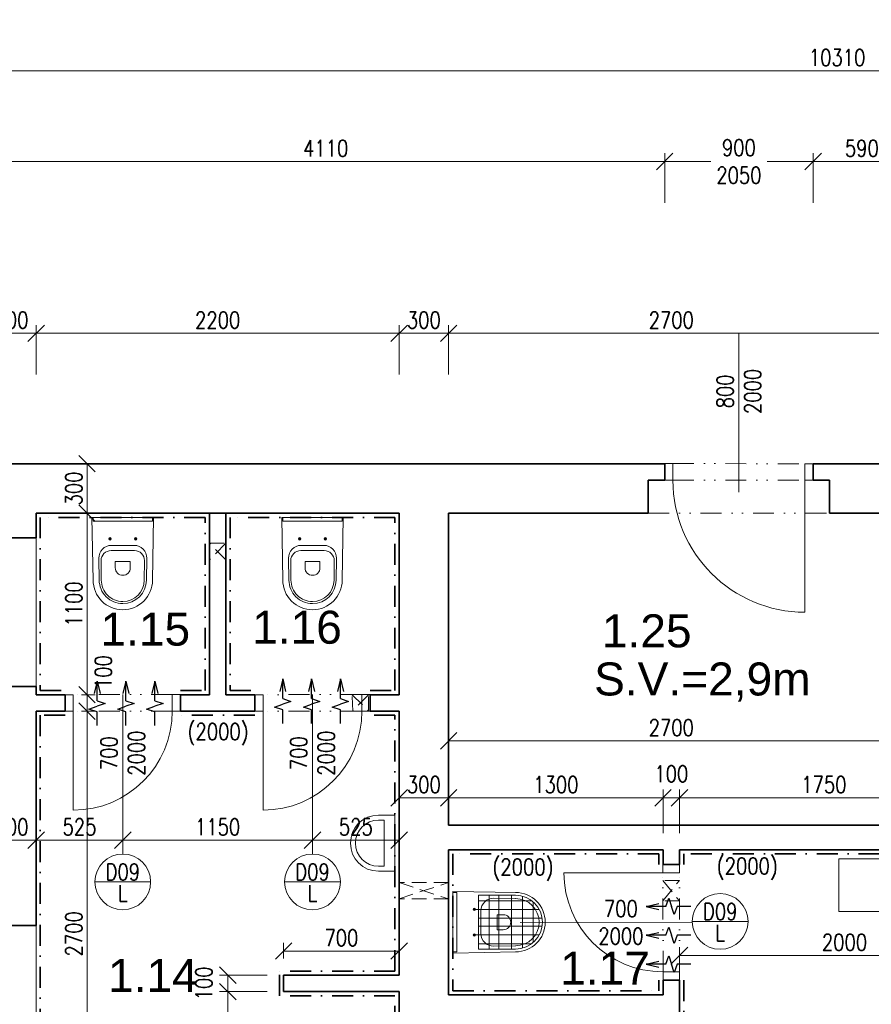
# Model space of a CAD drawing. Header units: millimetres. Extents: x -485339 to 350584, y -1189936 to 0.
# Tile 198 of 256: x 71945 to 77108, y -1095712 to -1089744. Entities that reach past the tile are written whole.
import ezdxf
from ezdxf.enums import TextEntityAlignment as Align

# ---------------------------------------------------------------- set-up
doc = ezdxf.new("R2010")
doc.units = ezdxf.units.MM
doc.header["$LTSCALE"] = 10
for name, pattern in [('DASHDOT', [25.4, 12.7, -6.35, 0, -6.35]), ('DASHED', [19.05, 12.7, -6.35]), ('DĚLICÍ2', [15.875, 6.35, -3.175, 0, -3.175, 0, -3.175])]:
    doc.linetypes.add(name, pattern=pattern)
doc.layers.get('Defpoints').update_dxf_attribs({"color": 201})
for name, color, linetype, lineweight in [('1VZT', 150, 'DASHED', 18), ('N_dveře', 10, 'Continuous', 18), ('N_ker.dlažba', 10, 'DASHDOT', 35), ('N_popis', 10, 'Continuous', 18), ('N_popis_otvory', 10, 'Continuous', 18), ('N_zařiz_předměty', 10, 'Continuous', 18), ('N_čáry_plné', 10, 'Continuous', 18), ('St__otvory_dveře', 40, 'Continuous', 18), ('St_kóty', 132, 'Continuous', 18), ('St_plocha_místnosti', 250, 'Continuous', 18), ('St_popis_otvory', 40, 'Continuous', 18), ('St_zařizovací předměty', 252, 'Continuous', 18), ('St_čáry_nad', 250, 'DĚLICÍ2', 18), ('St_čáry_obrys', 5, 'Continuous', 35), ('St_čáry_plné', 250, 'Continuous', 18)]:
    doc.layers.add(name, color=color, linetype=linetype, lineweight=lineweight)
doc.layers.add('1VZT-vytápění', color=150, linetype='Continuous')
doc.styles.add('Andy', font='arial.ttf')
doc.styles.get("Standard").update_dxf_attribs({"font": 'simplex.shx', "width": 0.8})
doc.dimstyles.new('stavebníM50 vnitřní', dxfattribs={"dimtxt": 100, "dimasz": 100, "dimexe": 50, "dimexo": 100, "dimgap": 30, "dimtad": 1, "dimdec": 0, "dimtxsty": 'Standard', "dimblk": 'OBLIQUE', "dimcen": 2.5, "dimclrd": 256, "dimclre": 256, "dimclrt": 256, "dimadec": 0, "dimazin": 0, "dimtfac": 1, "dimtdec": 0, "dimtmove": 2, "dimatfit": 2, "dimldrblk": 'OBLIQUE', "dimfxl": 250, "dimfxlon": 1, "dimlwd": -1, "dimlwe": -1, "dimarcsym": 0})

# ---------------------------------------------------------------- blocks, each defined once
blk = doc.blocks.new('G$CC4854C91')
at = {"layer": 'St_zařizovací předměty', "color": 0, "ltscale": 2}
for points in [[(-170, 100), (-170, 0), (170, 0), (170, 100)], [(-140, 100), (-140, 66.3), (140, 66.3), (140, 100)]]:
    blk.add_lwpolyline(points, dxfattribs=at)
for radius in [170, 140]:
    blk.add_arc((0, 100), radius, 0, 180, dxfattribs=at)
blk = doc.blocks.new('G$C3969F823')
at = {"layer": 'St__otvory_dveře', "ltscale": 2}
for points in [[(-100, -50), (-100, 0), (0, 0), (0, -50)], [(-100.8, -700), (-100.8, -650), (-0.8, -650), (-0.8, -700)]]:
    blk.add_lwpolyline(points, close=True, dxfattribs=at)
at = {"layer": 'St__otvory_dveře', "linetype": 'DĚLICÍ2', "ltscale": 2}
for points in [[(-100, -50), (-100.8, -650)], [(0, -50), (-0.8, -650)]]:
    blk.add_lwpolyline(points, dxfattribs=at)
at = {"layer": 'St__otvory_dveře', "color": 0, "ltscale": 2}
blk.add_lwpolyline([(-100.8, -650), (-700.8, -650)], dxfattribs=at)
blk.add_arc((-100.8, -650), 600, 90, 180, dxfattribs=at)
blk = doc.blocks.new('G$CC1796412')
at = {"layer": 'St__otvory_dveře', "color": 0, "ltscale": 2}
blk.add_lwpolyline([(850, 0.8), (850, 800.8)], dxfattribs=at)
at = {"layer": 'St__otvory_dveře', "ltscale": 2}
for points in [[(50, 0), (0, 0), (0, -100), (50, -100)], [(900, 0.8), (850, 0.8), (850, -99.2), (900, -99.2)]]:
    blk.add_lwpolyline(points, close=True, dxfattribs=at)
at = {"layer": 'St__otvory_dveře', "linetype": 'DĚLICÍ2', "ltscale": 2}
for points in [[(50, 0), (850, 0.8)], [(50, -100), (850, -99.2)]]:
    blk.add_lwpolyline(points, dxfattribs=at)
at = {"layer": 'St__otvory_dveře', "color": 0, "ltscale": 2}
blk.add_arc((850, 0.8), 800, 90, 180, dxfattribs=at)
blk = doc.blocks.new('_OBLIQUE')
at = {"color": 0, "linetype": 'ByBlock'}
blk.add_line((-0.5, -0.5), (0.5, 0.5), dxfattribs=at)
blk = doc.blocks.new('*D6017')
at = {"layer": 'Defpoints', "color": 0}
for p in [(82055.3, -1090053.1), (71745.3, -1092273.8), (82055.3, -1092273.8)]:
    blk.add_point(p, dxfattribs=at)
at = {"layer": 'St_kóty'}
for p, q in [((71745.3, -1090303.1), (71745.3, -1090003.1)), ((71745.3, -1090053.1), (82055.3, -1090053.1)), ((82055.3, -1090303.1), (82055.3, -1090003.1))]:
    blk.add_line(p, q, dxfattribs=at)
at = {"layer": 'St_kóty', "linetype": 'ByBlock', "xscale": 100, "yscale": 100, "zscale": 100, "rotation": 180}
blk.add_blockref('_OBLIQUE', (71745.3, -1090053.1), dxfattribs=at)
at = {"layer": 'St_kóty', "linetype": 'ByBlock', "xscale": 100, "yscale": 100, "zscale": 100}
blk.add_blockref('_OBLIQUE', (82055.3, -1090053.1), dxfattribs=at)
at = {"layer": 'St_kóty', "insert": (76900.3, -1089973.1), "char_height": 100, "attachment_point": 5}
blk.add_mtext('10310', dxfattribs=at)
blk = doc.blocks.new('*D6039')
at = {"layer": 'Defpoints', "color": 0}
for p in [(75855.3, -1090603.1), (71745.3, -1093286.3), (75855.3, -1093286.3)]:
    blk.add_point(p, dxfattribs=at)
at = {"layer": 'St_kóty'}
for p, q in [((71745.3, -1090853.1), (71745.3, -1090553.1)), ((75855.3, -1090853.1), (75855.3, -1090553.1)), ((71745.3, -1090603.1), (75855.3, -1090603.1))]:
    blk.add_line(p, q, dxfattribs=at)
at = {"layer": 'St_kóty', "linetype": 'ByBlock', "xscale": 100, "yscale": 100, "zscale": 100, "rotation": 180}
blk.add_blockref('_OBLIQUE', (71745.3, -1090603.1), dxfattribs=at)
at = {"layer": 'St_kóty', "linetype": 'ByBlock', "xscale": 100, "yscale": 100, "zscale": 100}
blk.add_blockref('_OBLIQUE', (75855.3, -1090603.1), dxfattribs=at)
at = {"layer": 'St_kóty', "insert": (73800.3, -1090523.1), "char_height": 100, "attachment_point": 5}
blk.add_mtext('4110', dxfattribs=at)
blk = doc.blocks.new('*D6040')
at = {"layer": 'Defpoints', "color": 0}
for p in [(76755.3, -1090603.1), (75855.3, -1093286.3), (76755.3, -1093286.3)]:
    blk.add_point(p, dxfattribs=at)
at = {"layer": 'St_kóty'}
for p, q in [((75855.3, -1090853.1), (75855.3, -1090553.1)), ((76755.3, -1090853.1), (76755.3, -1090553.1)), ((75855.3, -1090603.1), (76134.3, -1090603.1)), ((76755.3, -1090603.1), (76476.2, -1090603.1))]:
    blk.add_line(p, q, dxfattribs=at)
at = {"layer": 'St_kóty', "linetype": 'ByBlock', "xscale": 100, "yscale": 100, "zscale": 100, "rotation": 180}
blk.add_blockref('_OBLIQUE', (75855.3, -1090603.1), dxfattribs=at)
at = {"layer": 'St_kóty', "linetype": 'ByBlock', "xscale": 100, "yscale": 100, "zscale": 100}
blk.add_blockref('_OBLIQUE', (76755.3, -1090603.1), dxfattribs=at)
at = {"layer": 'St_kóty', "insert": (76305.3, -1090603.1), "char_height": 100, "attachment_point": 5}
blk.add_mtext('900\\P2050', dxfattribs=at)
blk = doc.blocks.new('*D6041')
at = {"layer": 'Defpoints', "color": 0}
for p in [(77345.3, -1090603.1), (76755.3, -1093286.3), (77345.3, -1093286.3)]:
    blk.add_point(p, dxfattribs=at)
at = {"layer": 'St_kóty'}
for p, q in [((76755.3, -1090853.1), (76755.3, -1090553.1)), ((77345.3, -1090853.1), (77345.3, -1090553.1)), ((76755.3, -1090603.1), (77345.3, -1090603.1))]:
    blk.add_line(p, q, dxfattribs=at)
at = {"layer": 'St_kóty', "linetype": 'ByBlock', "xscale": 100, "yscale": 100, "zscale": 100, "rotation": 180}
blk.add_blockref('_OBLIQUE', (76755.3, -1090603.1), dxfattribs=at)
at = {"layer": 'St_kóty', "linetype": 'ByBlock', "xscale": 100, "yscale": 100, "zscale": 100}
blk.add_blockref('_OBLIQUE', (77345.3, -1090603.1), dxfattribs=at)
at = {"layer": 'St_kóty', "insert": (77050.3, -1090523.1), "char_height": 100, "attachment_point": 5}
blk.add_mtext('590', dxfattribs=at)
blk = doc.blocks.new('*D6083')
at = {"layer": 'Defpoints', "color": 0}
for p in [(72220.3, -1093935.4), (72353.4, -1093935.4), (72045.3, -1096635.4)]:
    blk.add_point(p, dxfattribs=at)
at = {"layer": 'St_kóty'}
for p, q in [((72320.3, -1093935.4), (72403.4, -1093935.4)), ((72353.4, -1096635.4), (72353.4, -1093935.4)), ((72145.3, -1096635.4), (72403.4, -1096635.4))]:
    blk.add_line(p, q, dxfattribs=at)
at = {"layer": 'St_kóty', "linetype": 'ByBlock', "xscale": 100, "yscale": 100, "zscale": 100}
for p, rotation in [((72353.4, -1093935.4), 90), ((72353.4, -1096635.4), 270)]:
    blk.add_blockref('_OBLIQUE', p, dxfattribs=dict(at, rotation=rotation))
at = {"layer": 'St_kóty', "insert": (72273.4, -1095285.4), "char_height": 100, "attachment_point": 5, "rotation": 90}
blk.add_mtext('2700', dxfattribs=at)
blk = doc.blocks.new('*D6084')
at = {"layer": 'Defpoints', "color": 0}
for p in [(72220.3, -1093835.4), (72353.4, -1093835.4), (72220.3, -1093935.4)]:
    blk.add_point(p, dxfattribs=at)
at = {"layer": 'St_kóty'}
for p, q in [((72320.3, -1093835.4), (72403.4, -1093835.4)), ((72353.4, -1093935.4), (72353.4, -1093835.4)), ((72320.3, -1093935.4), (72403.4, -1093935.4))]:
    blk.add_line(p, q, dxfattribs=at)
at = {"layer": 'St_kóty', "linetype": 'ByBlock', "xscale": 100, "yscale": 100, "zscale": 100}
for p, rotation in [((72353.4, -1093835.4), 90), ((72353.4, -1093935.4), 270)]:
    blk.add_blockref('_OBLIQUE', p, dxfattribs=dict(at, rotation=rotation))
at = {"layer": 'St_kóty', "insert": (72452, -1093699.2), "char_height": 100, "attachment_point": 5, "rotation": 90}
blk.add_mtext('100', dxfattribs=at)
blk = doc.blocks.new('*D6085')
at = {"layer": 'Defpoints', "color": 0}
for p in [(72045.3, -1092735.4), (72353.4, -1092735.4), (72220.3, -1093835.4)]:
    blk.add_point(p, dxfattribs=at)
at = {"layer": 'St_kóty'}
for p, q in [((72145.3, -1092735.4), (72403.4, -1092735.4)), ((72353.4, -1093835.4), (72353.4, -1092735.4)), ((72320.3, -1093835.4), (72403.4, -1093835.4))]:
    blk.add_line(p, q, dxfattribs=at)
at = {"layer": 'St_kóty', "linetype": 'ByBlock', "xscale": 100, "yscale": 100, "zscale": 100}
for p, rotation in [((72353.4, -1092735.4), 90), ((72353.4, -1093835.4), 270)]:
    blk.add_blockref('_OBLIQUE', p, dxfattribs=dict(at, rotation=rotation))
at = {"layer": 'St_kóty', "insert": (72273.4, -1093285.4), "char_height": 100, "attachment_point": 5, "rotation": 90}
blk.add_mtext('1100', dxfattribs=at)
blk = doc.blocks.new('*D6086')
at = {"layer": 'Defpoints', "color": 0}
for p in [(71745.3, -1092435.4), (72353.4, -1092435.4), (72045.3, -1092735.4)]:
    blk.add_point(p, dxfattribs=at)
at = {"layer": 'St_kóty'}
for p, q in [((72103.4, -1092435.4), (72403.4, -1092435.4)), ((72353.4, -1092735.4), (72353.4, -1092435.4)), ((72145.3, -1092735.4), (72403.4, -1092735.4))]:
    blk.add_line(p, q, dxfattribs=at)
at = {"layer": 'St_kóty', "linetype": 'ByBlock', "xscale": 100, "yscale": 100, "zscale": 100}
for p, rotation in [((72353.4, -1092435.4), 90), ((72353.4, -1092735.4), 270)]:
    blk.add_blockref('_OBLIQUE', p, dxfattribs=dict(at, rotation=rotation))
at = {"layer": 'St_kóty', "insert": (72273.4, -1092585.4), "char_height": 100, "attachment_point": 5, "rotation": 90}
blk.add_mtext('300', dxfattribs=at)
blk = doc.blocks.new('*D6092')
at = {"layer": 'Defpoints', "color": 0}
for p in [(71745.3, -1093785.4), (72045.3, -1093785.4), (72045.3, -1094716.8)]:
    blk.add_point(p, dxfattribs=at)
at = {"layer": 'St_kóty'}
for p, q in [((71745.3, -1094466.8), (71745.3, -1094766.8)), ((72045.3, -1094466.8), (72045.3, -1094766.8)), ((71745.3, -1094716.8), (72045.3, -1094716.8))]:
    blk.add_line(p, q, dxfattribs=at)
at = {"layer": 'St_kóty', "linetype": 'ByBlock', "xscale": 100, "yscale": 100, "zscale": 100, "rotation": 180}
blk.add_blockref('_OBLIQUE', (71745.3, -1094716.8), dxfattribs=at)
at = {"layer": 'St_kóty', "linetype": 'ByBlock', "xscale": 100, "yscale": 100, "zscale": 100}
blk.add_blockref('_OBLIQUE', (72045.3, -1094716.8), dxfattribs=at)
at = {"layer": 'St_kóty', "insert": (71895.3, -1094636.8), "char_height": 100, "attachment_point": 5}
blk.add_mtext('300', dxfattribs=at)
blk = doc.blocks.new('*D6093')
at = {"layer": 'Defpoints', "color": 0}
for p in [(72045.3, -1093785.4), (72570.2, -1093785.4), (72570.2, -1094716.8)]:
    blk.add_point(p, dxfattribs=at)
at = {"layer": 'St_kóty'}
for p, q in [((72045.3, -1094466.8), (72045.3, -1094766.8)), ((72570.2, -1094466.8), (72570.2, -1094766.8)), ((72045.3, -1094716.8), (72570.2, -1094716.8))]:
    blk.add_line(p, q, dxfattribs=at)
at = {"layer": 'St_kóty', "linetype": 'ByBlock', "xscale": 100, "yscale": 100, "zscale": 100, "rotation": 180}
blk.add_blockref('_OBLIQUE', (72045.3, -1094716.8), dxfattribs=at)
at = {"layer": 'St_kóty', "linetype": 'ByBlock', "xscale": 100, "yscale": 100, "zscale": 100}
blk.add_blockref('_OBLIQUE', (72570.2, -1094716.8), dxfattribs=at)
at = {"layer": 'St_kóty', "insert": (72307.7, -1094636.8), "char_height": 100, "attachment_point": 5}
blk.add_mtext('525', dxfattribs=at)
blk = doc.blocks.new('*D6094')
at = {"layer": 'Defpoints', "color": 0}
for p in [(73720.2, 0), (72570.2, -1094716.8), (73720.2, -1094716.8)]:
    blk.add_point(p, dxfattribs=at)
at = {"layer": 'St_kóty'}
for p, q in [((73720.2, -1094466.8), (73720.2, -1094766.8)), ((72570.2, -1094616.8), (72570.2, -1094666.8)), ((72570.2, -1094716.8), (73720.2, -1094716.8))]:
    blk.add_line(p, q, dxfattribs=at)
at = {"layer": 'St_kóty', "linetype": 'ByBlock', "xscale": 100, "yscale": 100, "zscale": 100, "rotation": 180}
blk.add_blockref('_OBLIQUE', (72570.2, -1094716.8), dxfattribs=at)
at = {"layer": 'St_kóty', "linetype": 'ByBlock', "xscale": 100, "yscale": 100, "zscale": 100}
blk.add_blockref('_OBLIQUE', (73720.2, -1094716.8), dxfattribs=at)
at = {"layer": 'St_kóty', "insert": (73145.2, -1094636.8), "char_height": 100, "attachment_point": 5}
blk.add_mtext('1150', dxfattribs=at)
blk = doc.blocks.new('*D6095')
at = {"layer": 'Defpoints', "color": 0}
for p in [(74245.3, -1093935.4), (73720.2, -1094716.8), (74245.3, -1094716.8)]:
    blk.add_point(p, dxfattribs=at)
at = {"layer": 'St_kóty'}
for p, q in [((74245.3, -1094466.8), (74245.3, -1094766.8)), ((73720.2, -1094616.8), (73720.2, -1094666.8)), ((73720.2, -1094716.8), (74245.3, -1094716.8))]:
    blk.add_line(p, q, dxfattribs=at)
at = {"layer": 'St_kóty', "linetype": 'ByBlock', "xscale": 100, "yscale": 100, "zscale": 100, "rotation": 180}
blk.add_blockref('_OBLIQUE', (73720.2, -1094716.8), dxfattribs=at)
at = {"layer": 'St_kóty', "linetype": 'ByBlock', "xscale": 100, "yscale": 100, "zscale": 100}
blk.add_blockref('_OBLIQUE', (74245.3, -1094716.8), dxfattribs=at)
at = {"layer": 'St_kóty', "insert": (73982.7, -1094636.8), "char_height": 100, "attachment_point": 5}
blk.add_mtext('525', dxfattribs=at)
blk = doc.blocks.new('*D6096')
at = {"layer": 'Defpoints', "color": 0}
for p in [(73206.8, -1095635.4), (73545.3, -1095635.4), (73545.3, -1096635.4)]:
    blk.add_point(p, dxfattribs=at)
at = {"layer": 'St_kóty'}
for p, q in [((73445.3, -1095635.4), (73156.8, -1095635.4)), ((73206.8, -1096635.4), (73206.8, -1095635.4)), ((73445.3, -1096635.4), (73156.8, -1096635.4))]:
    blk.add_line(p, q, dxfattribs=at)
at = {"layer": 'St_kóty', "linetype": 'ByBlock', "xscale": 100, "yscale": 100, "zscale": 100}
for p, rotation in [((73206.8, -1095635.4), 90), ((73206.8, -1096635.4), 270)]:
    blk.add_blockref('_OBLIQUE', p, dxfattribs=dict(at, rotation=rotation))
at = {"layer": 'St_kóty', "insert": (73126.8, -1096135.4), "char_height": 100, "attachment_point": 5, "rotation": 90}
blk.add_mtext('1000', dxfattribs=at)
blk = doc.blocks.new('*D6097')
at = {"layer": 'Defpoints', "color": 0}
for p in [(73206.8, -1095535.4), (73545.3, -1095535.4), (73545.3, -1095635.4)]:
    blk.add_point(p, dxfattribs=at)
at = {"layer": 'St_kóty'}
for p, q in [((73445.3, -1095535.4), (73156.8, -1095535.4)), ((73206.8, -1095635.4), (73206.8, -1095535.4)), ((73445.3, -1095635.4), (73156.8, -1095635.4))]:
    blk.add_line(p, q, dxfattribs=at)
at = {"layer": 'St_kóty', "linetype": 'ByBlock', "xscale": 100, "yscale": 100, "zscale": 100}
for p, rotation in [((73206.8, -1095535.4), 90), ((73206.8, -1095635.4), 270)]:
    blk.add_blockref('_OBLIQUE', p, dxfattribs=dict(at, rotation=rotation))
at = {"layer": 'St_kóty', "insert": (73061.8, -1095585.4), "char_height": 100, "attachment_point": 5, "rotation": 90}
blk.add_mtext('100', dxfattribs=at)
blk = doc.blocks.new('*D6098')
at = {"layer": 'Defpoints', "color": 0}
for p in [(74245.3, -1095389.5), (73545.3, -1095535.4), (74245.3, -1095535.4)]:
    blk.add_point(p, dxfattribs=at)
at = {"layer": 'St_kóty'}
for p, q in [((73545.3, -1095435.4), (73545.3, -1095339.5)), ((74245.3, -1095435.4), (74245.3, -1095339.5)), ((73545.3, -1095389.5), (74245.3, -1095389.5))]:
    blk.add_line(p, q, dxfattribs=at)
at = {"layer": 'St_kóty', "linetype": 'ByBlock', "xscale": 100, "yscale": 100, "zscale": 100, "rotation": 180}
blk.add_blockref('_OBLIQUE', (73545.3, -1095389.5), dxfattribs=at)
at = {"layer": 'St_kóty', "linetype": 'ByBlock', "xscale": 100, "yscale": 100, "zscale": 100}
blk.add_blockref('_OBLIQUE', (74245.3, -1095389.5), dxfattribs=at)
at = {"layer": 'St_kóty', "insert": (73895.3, -1095309.5), "char_height": 100, "attachment_point": 5}
blk.add_mtext('700', dxfattribs=at)
blk = doc.blocks.new('*D6099')
at = {"layer": 'Defpoints', "color": 0}
for p in [(74545.3, -1094460.2), (74545.3, -1094625.4), (74245.3, -1094716.8)]:
    blk.add_point(p, dxfattribs=at)
at = {"layer": 'St_kóty'}
for p, q in [((74245.3, -1094616.8), (74245.3, -1094410.2)), ((74545.3, -1094525.4), (74545.3, -1094410.2)), ((74245.3, -1094460.2), (74545.3, -1094460.2))]:
    blk.add_line(p, q, dxfattribs=at)
at = {"layer": 'St_kóty', "linetype": 'ByBlock', "xscale": 100, "yscale": 100, "zscale": 100, "rotation": 180}
blk.add_blockref('_OBLIQUE', (74245.3, -1094460.2), dxfattribs=at)
at = {"layer": 'St_kóty', "linetype": 'ByBlock', "xscale": 100, "yscale": 100, "zscale": 100}
blk.add_blockref('_OBLIQUE', (74545.3, -1094460.2), dxfattribs=at)
at = {"layer": 'St_kóty', "insert": (74395.3, -1094380.2), "char_height": 100, "attachment_point": 5}
blk.add_mtext('300', dxfattribs=at)
blk = doc.blocks.new('*D6100')
at = {"layer": 'Defpoints', "color": 0}
for p in [(75845.3, -1094460.2), (74545.3, -1094625.4), (75845.3, -1094775.4)]:
    blk.add_point(p, dxfattribs=at)
at = {"layer": 'St_kóty'}
for p, q in [((74545.3, -1094525.4), (74545.3, -1094410.2)), ((75845.3, -1094675.4), (75845.3, -1094410.2)), ((74545.3, -1094460.2), (75845.3, -1094460.2))]:
    blk.add_line(p, q, dxfattribs=at)
at = {"layer": 'St_kóty', "linetype": 'ByBlock', "xscale": 100, "yscale": 100, "zscale": 100, "rotation": 180}
blk.add_blockref('_OBLIQUE', (74545.3, -1094460.2), dxfattribs=at)
at = {"layer": 'St_kóty', "linetype": 'ByBlock', "xscale": 100, "yscale": 100, "zscale": 100}
blk.add_blockref('_OBLIQUE', (75845.3, -1094460.2), dxfattribs=at)
at = {"layer": 'St_kóty', "insert": (75195.3, -1094380.2), "char_height": 100, "attachment_point": 5}
blk.add_mtext('1300', dxfattribs=at)
blk = doc.blocks.new('*D6101')
at = {"layer": 'Defpoints', "color": 0}
for p in [(75945.3, -1094460.2), (75845.3, -1094775.4), (75945.3, -1094775.4)]:
    blk.add_point(p, dxfattribs=at)
at = {"layer": 'St_kóty'}
for p, q in [((75845.3, -1094675.4), (75845.3, -1094410.2)), ((75945.3, -1094675.4), (75945.3, -1094410.2)), ((75845.3, -1094460.2), (75945.3, -1094460.2))]:
    blk.add_line(p, q, dxfattribs=at)
at = {"layer": 'St_kóty', "linetype": 'ByBlock', "xscale": 100, "yscale": 100, "zscale": 100, "rotation": 180}
blk.add_blockref('_OBLIQUE', (75845.3, -1094460.2), dxfattribs=at)
at = {"layer": 'St_kóty', "linetype": 'ByBlock', "xscale": 100, "yscale": 100, "zscale": 100}
blk.add_blockref('_OBLIQUE', (75945.3, -1094460.2), dxfattribs=at)
at = {"layer": 'St_kóty', "insert": (75895.3, -1094315.2), "char_height": 100, "attachment_point": 5}
blk.add_mtext('100', dxfattribs=at)
blk = doc.blocks.new('*D6102')
at = {"layer": 'Defpoints', "color": 0}
for p in [(77695.3, -1094460.2), (77695.3, -1094625.4), (75945.3, -1094775.4)]:
    blk.add_point(p, dxfattribs=at)
at = {"layer": 'St_kóty'}
for p, q in [((75945.3, -1094675.4), (75945.3, -1094410.2)), ((77695.3, -1094525.4), (77695.3, -1094410.2)), ((75945.3, -1094460.2), (77695.3, -1094460.2))]:
    blk.add_line(p, q, dxfattribs=at)
at = {"layer": 'St_kóty', "linetype": 'ByBlock', "xscale": 100, "yscale": 100, "zscale": 100, "rotation": 180}
blk.add_blockref('_OBLIQUE', (75945.3, -1094460.2), dxfattribs=at)
at = {"layer": 'St_kóty', "linetype": 'ByBlock', "xscale": 100, "yscale": 100, "zscale": 100}
blk.add_blockref('_OBLIQUE', (77695.3, -1094460.2), dxfattribs=at)
at = {"layer": 'St_kóty', "insert": (76820.3, -1094380.2), "char_height": 100, "attachment_point": 5}
blk.add_mtext('1750', dxfattribs=at)
blk = doc.blocks.new('*D6108')
at = {"layer": 'Defpoints', "color": 0}
for p in [(77945.3, -1095416.3), (75945.3, -1095565.4), (77945.3, -1095565.4)]:
    blk.add_point(p, dxfattribs=at)
at = {"layer": 'St_kóty'}
for p, q in [((75945.3, -1095465.4), (75945.3, -1095366.3)), ((77945.3, -1095465.4), (77945.3, -1095366.3)), ((75945.3, -1095416.3), (77945.3, -1095416.3))]:
    blk.add_line(p, q, dxfattribs=at)
at = {"layer": 'St_kóty', "linetype": 'ByBlock', "xscale": 100, "yscale": 100, "zscale": 100, "rotation": 180}
blk.add_blockref('_OBLIQUE', (75945.3, -1095416.3), dxfattribs=at)
at = {"layer": 'St_kóty', "linetype": 'ByBlock', "xscale": 100, "yscale": 100, "zscale": 100}
blk.add_blockref('_OBLIQUE', (77945.3, -1095416.3), dxfattribs=at)
at = {"layer": 'St_kóty', "insert": (76945.3, -1095336.3), "char_height": 100, "attachment_point": 5}
blk.add_mtext('2000', dxfattribs=at)
blk = doc.blocks.new('*D6111')
at = {"layer": 'Defpoints', "color": 0}
for p in [(74545.3, -1092735.4), (77245.3, -1093835.4), (77245.3, -1094115.3)]:
    blk.add_point(p, dxfattribs=at)
at = {"layer": 'St_kóty'}
for p, q in [((74545.3, -1093865.3), (74545.3, -1094165.3)), ((77245.3, -1093935.4), (77245.3, -1094165.3)), ((74545.3, -1094115.3), (77245.3, -1094115.3))]:
    blk.add_line(p, q, dxfattribs=at)
at = {"layer": 'St_kóty', "linetype": 'ByBlock', "xscale": 100, "yscale": 100, "zscale": 100, "rotation": 180}
blk.add_blockref('_OBLIQUE', (74545.3, -1094115.3), dxfattribs=at)
at = {"layer": 'St_kóty', "linetype": 'ByBlock', "xscale": 100, "yscale": 100, "zscale": 100}
blk.add_blockref('_OBLIQUE', (77245.3, -1094115.3), dxfattribs=at)
at = {"layer": 'St_kóty', "insert": (75895.3, -1094035.3), "char_height": 100, "attachment_point": 5}
blk.add_mtext('2700', dxfattribs=at)
blk = doc.blocks.new('*D6124')
at = {"layer": 'Defpoints', "color": 0}
for p in [(72045.3, -1091644.8), (71745.3, -1092435.4), (72045.3, -1092735.4)]:
    blk.add_point(p, dxfattribs=at)
at = {"layer": 'St_kóty'}
for p, q in [((71745.3, -1091894.8), (71745.3, -1091594.8)), ((72045.3, -1091894.8), (72045.3, -1091594.8)), ((71745.3, -1091644.8), (72045.3, -1091644.8))]:
    blk.add_line(p, q, dxfattribs=at)
at = {"layer": 'St_kóty', "linetype": 'ByBlock', "xscale": 100, "yscale": 100, "zscale": 100, "rotation": 180}
blk.add_blockref('_OBLIQUE', (71745.3, -1091644.8), dxfattribs=at)
at = {"layer": 'St_kóty', "linetype": 'ByBlock', "xscale": 100, "yscale": 100, "zscale": 100}
blk.add_blockref('_OBLIQUE', (72045.3, -1091644.8), dxfattribs=at)
at = {"layer": 'St_kóty', "insert": (71895.3, -1091564.8), "char_height": 100, "attachment_point": 5}
blk.add_mtext('300', dxfattribs=at)
blk = doc.blocks.new('*D6125')
at = {"layer": 'Defpoints', "color": 0}
for p in [(74245.3, -1091644.8), (72045.3, -1092735.4), (74245.3, -1092735.4)]:
    blk.add_point(p, dxfattribs=at)
at = {"layer": 'St_kóty'}
for p, q in [((72045.3, -1091894.8), (72045.3, -1091594.8)), ((74245.3, -1091894.8), (74245.3, -1091594.8)), ((72045.3, -1091644.8), (74245.3, -1091644.8))]:
    blk.add_line(p, q, dxfattribs=at)
at = {"layer": 'St_kóty', "linetype": 'ByBlock', "xscale": 100, "yscale": 100, "zscale": 100, "rotation": 180}
blk.add_blockref('_OBLIQUE', (72045.3, -1091644.8), dxfattribs=at)
at = {"layer": 'St_kóty', "linetype": 'ByBlock', "xscale": 100, "yscale": 100, "zscale": 100}
blk.add_blockref('_OBLIQUE', (74245.3, -1091644.8), dxfattribs=at)
at = {"layer": 'St_kóty', "insert": (73145.3, -1091564.8), "char_height": 100, "attachment_point": 5}
blk.add_mtext('2200', dxfattribs=at)
blk = doc.blocks.new('*D6126')
at = {"layer": 'Defpoints', "color": 0}
for p in [(74545.3, -1091644.8), (74245.3, -1092735.4), (74545.3, -1092735.4)]:
    blk.add_point(p, dxfattribs=at)
at = {"layer": 'St_kóty'}
for p, q in [((74245.3, -1091894.8), (74245.3, -1091594.8)), ((74545.3, -1091894.8), (74545.3, -1091594.8)), ((74245.3, -1091644.8), (74545.3, -1091644.8))]:
    blk.add_line(p, q, dxfattribs=at)
at = {"layer": 'St_kóty', "linetype": 'ByBlock', "xscale": 100, "yscale": 100, "zscale": 100, "rotation": 180}
blk.add_blockref('_OBLIQUE', (74245.3, -1091644.8), dxfattribs=at)
at = {"layer": 'St_kóty', "linetype": 'ByBlock', "xscale": 100, "yscale": 100, "zscale": 100}
blk.add_blockref('_OBLIQUE', (74545.3, -1091644.8), dxfattribs=at)
at = {"layer": 'St_kóty', "insert": (74395.3, -1091564.8), "char_height": 100, "attachment_point": 5}
blk.add_mtext('300', dxfattribs=at)
blk = doc.blocks.new('*D6127')
at = {"layer": 'Defpoints', "color": 0}
for p in [(77245.3, -1091644.8), (74545.3, -1092735.4), (77245.3, -1092735.4)]:
    blk.add_point(p, dxfattribs=at)
at = {"layer": 'St_kóty'}
for p, q in [((74545.3, -1091894.8), (74545.3, -1091594.8)), ((77245.3, -1091894.8), (77245.3, -1091594.8)), ((74545.3, -1091644.8), (77245.3, -1091644.8))]:
    blk.add_line(p, q, dxfattribs=at)
at = {"layer": 'St_kóty', "linetype": 'ByBlock', "xscale": 100, "yscale": 100, "zscale": 100, "rotation": 180}
blk.add_blockref('_OBLIQUE', (74545.3, -1091644.8), dxfattribs=at)
at = {"layer": 'St_kóty', "linetype": 'ByBlock', "xscale": 100, "yscale": 100, "zscale": 100}
blk.add_blockref('_OBLIQUE', (77245.3, -1091644.8), dxfattribs=at)
at = {"layer": 'St_kóty', "insert": (75895.3, -1091564.8), "char_height": 100, "attachment_point": 5}
blk.add_mtext('2700', dxfattribs=at)
blk = doc.blocks.new('G$CD2283956')
at = {"layer": 'St_zařizovací předměty', "color": 0}
for p, q in [((-186.8, 0), (-180, -383.3)), ((186.8, 0), (-186.8, 0)), ((-180.3, 0.1), (-179.9, -23)), ((180.3, 0.1), (179.9, -23)), ((186.8, 0), (180, -383.3)), ((179.9, -23), (-179.9, -23)), ((-85, -130), (-70, -130)), ((-77.5, -122.5), (-77.5, -137.5)), ((0, -170), (-69.5, -170)), ((0, -170), (69.5, -170)), ((85, -130), (70, -130)), ((77.5, -122.5), (77.5, -137.5)), ((-145.5, -247.4), (-143, -382.6)), ((-45.4, -268.9), (-45.4, -305.8)), ((0, -267.9), (-44.4, -267.9)), ((0, -267.9), (44.4, -267.9)), ((45.4, -268.9), (45.4, -305.8)), ((145.5, -247.4), (143, -382.6))]:
    blk.add_line(p, q, dxfattribs=at)
for points in [[(-163, -380), (-163, -156), (163, -156), (163, -380)], [(-131, -156), (-131, -477.1)], [(-77.5, -130), (-77.5, -523.4)], [(-24, -156), (-24, -541.2)], [(24, -156), (24, -541.2)], [(76.8, -130), (76.8, -523.8)], [(129.6, -156), (129.6, -478.8)], [(-163, -219.7), (163, -219.7)], [(-163, -278), (163, -278)], [(-163, -354.7), (163, -354.7)], [(-157.2, -423), (157.2, -423)], [(-123, -486.9), (123, -486.9)]]:
    blk.add_lwpolyline(points, dxfattribs=at)
for centre in [(-77.5, -130), (77.5, -130)]:
    blk.add_circle(centre, 7.5, dxfattribs=at)
for centre, radius, start, end in [((-69.5, -246), 76, 90, 181.04873), ((69.5, -246), 76, 358.95127, 90), ((-44.4, -268.9), 1, 90, 180), ((44.4, -268.9), 1, 0, 90), ((0, -305.8), 45.4, 180, 270), ((0, -305.8), 45.4, 270, 0), ((0, -380), 180, 180, 270), ((0, -380), 163, 180, 0), ((0, -380), 143, 180, 270), ((0, -380), 143, 270, 0), ((0, -380), 180, 270, 0)]:
    blk.add_arc(centre, radius, start, end, dxfattribs=at)
blk = doc.blocks.new('G$CB6FA54A4')
at = {"layer": 'St_zařizovací předměty', "color": 0}
for p, q in [((-0.1, 180.3), (23, 179.9)), ((0, 186.8), (383.3, 180)), ((0, -186.8), (0, 186.8)), ((23, -179.9), (23, 179.9)), ((247.4, 145.5), (382.6, 143)), ((262, 131.5), (382.4, 130.4)), ((122.5, 77.5), (137.5, 77.5)), ((130, 85), (130, 70)), ((170, 0), (170, 69.5)), ((201.5, 0), (201.5, 71.5)), ((170, 0), (170, -69.5)), ((201.5, 0), (201.5, -71.5)), ((267.9, 0), (267.9, 44.4)), ((267.9, 0), (267.9, -44.4)), ((268.9, 45.4), (305.8, 45.4)), ((268.9, -45.4), (305.8, -45.4)), ((122.5, -77.5), (137.5, -77.5)), ((130, -85), (130, -70)), ((247.4, -145.5), (382.6, -143)), ((262, -131.5), (382.4, -130.4)), ((-0.1, -180.3), (23, -179.9)), ((0, -186.8), (383.3, -180))]:
    blk.add_line(p, q, dxfattribs=at)
for centre in [(130, 77.5), (130, -77.5)]:
    blk.add_circle(centre, 7.5, dxfattribs=at)
for centre, radius, start, end in [((380, 0), 180, 0, 90), ((246, 69.5), 76, 88.95127, 180), ((261.5, 71.5), 60, 89.47843, 180), ((380, 0), 143, 0, 90), ((380, 0), 130.4, 0, 90), ((268.9, 44.4), 1, 90, 180), ((305.8, 0), 45.4, 0, 90), ((305.8, 0), 45.4, 270, 0), ((380, 0), 143, 270, 0), ((380, 0), 130.4, 270, 0), ((380, 0), 180, 270, 0), ((268.9, -44.4), 1, 180, 270), ((246, -69.5), 76, 180, 271.04873), ((261.5, -71.5), 60, 180, 270.52157)]:
    blk.add_arc(centre, radius, start, end, dxfattribs=at)
blk = doc.blocks.new('fegevdfvdfv')
at = {"layer": '1VZT-vytápění'}
for p, q in [((-286977.9, 271465.6), (-286995.9, 271389.6)), ((-286977.9, 271465.6), (-286959.9, 271389.6)), ((-286977.9, 271346.2), (-286977.9, 271465.6)), ((-286803, 271465.6), (-286821, 271389.6)), ((-286803, 271465.6), (-286785, 271389.6)), ((-286803, 271346.2), (-286803, 271465.6)), ((-286628.1, 271465.6), (-286646.1, 271389.6)), ((-286628.1, 271465.6), (-286610, 271389.6)), ((-286628.1, 271346.2), (-286628.1, 271465.6)), ((-286977.9, 271346.2), (-286928.2, 271329.2)), ((-286803, 271346.2), (-286753.3, 271329.2)), ((-286628.1, 271346.2), (-286578.4, 271329.2)), ((-287027.6, 271295.1), (-286977.9, 271312.2)), ((-286977.9, 271278.1), (-287027.6, 271295.1)), ((-286928.2, 271329.2), (-286977.9, 271312.2)), ((-286977.9, 271195.6), (-286977.9, 271278.1)), ((-286852.7, 271295.1), (-286803, 271312.2)), ((-286803, 271278.1), (-286852.7, 271295.1)), ((-286753.3, 271329.2), (-286803, 271312.2)), ((-286803, 271195.6), (-286803, 271278.1)), ((-286677.7, 271295.1), (-286628.1, 271312.2)), ((-286628.1, 271278.1), (-286677.7, 271295.1)), ((-286578.4, 271329.2), (-286628.1, 271312.2)), ((-286628.1, 271195.6), (-286628.1, 271278.1))]:
    blk.add_line(p, q, dxfattribs=at)

msp = doc.modelspace()

# ---------------------------------------------------------------- linework, layer by layer
at = {"layer": '1VZT', "ltscale": 0.7}
msp.add_lwpolyline([(73195.3, -1093017.8), (73095.3, -1092917.8), (73195.3, -1092917.8), (73095.3, -1093017.8)], dxfattribs=at)
for points in [[(73959.5, -1093834.7), (74059.5, -1093934.6), (74059.5, -1093835.4), (73964.2, -1093934.7)], [(74245.1, -1095073.5), (74545.3, -1094973.4), (74245.3, -1094973.4), (74545.1, -1095073.4)], [(75844.4, -1095086), (75944.5, -1094961), (75844.5, -1094960.9), (75944.4, -1095086)]]:
    msp.add_lwpolyline(points, close=True, dxfattribs=at)
at = {"layer": 'N_ker.dlažba'}
for points in [[(72920.3, -1093810.4), (73070.3, -1093810.4), (73070.3, -1092760.4), (72070.3, -1092760.4), (72070.3, -1093810.4), (72220.3, -1093810.4)], [(74070.3, -1093810.4), (74220.3, -1093810.4), (74220.3, -1092760.4), (73220.3, -1092760.4), (73220.3, -1093810.4), (73370.3, -1093810.4)], [(72220.3, -1093960.4), (72070.3, -1093960.4), (72070.3, -1096610.4), (72470.3, -1096610.4)], [(73370.3, -1093960.4), (72920.3, -1093960.4)], [(74220.3, -1095510.4), (74220.3, -1093960.4), (74070.3, -1093960.4)], [(75820.3, -1094865.4), (75820.3, -1094800.4), (74570.3, -1094800.4), (74570.3, -1095630.4), (75820.3, -1095630.4), (75820.3, -1095565.4)], [(77920.3, -1095735.4), (77920.3, -1094800.4), (75970.3, -1094800.4), (75970.3, -1094865.4)], [(74220.3, -1095510.4), (73520.3, -1095510.4)], [(73520.3, -1095660.4), (73520.3, -1095510.4)], [(75970.3, -1095565.4), (75970.3, -1095845.4)], [(74220.3, -1095660.4), (73520.3, -1095660.4)], [(73520.3, -1096610.4), (74220.3, -1096610.4), (74220.3, -1095660.4)]]:
    msp.add_lwpolyline(points, dxfattribs=at)
at = {"layer": 'N_popis_otvory'}
for points in [[(72570.2, -1094801.2), (72570.2, -1093835)], [(73720.2, -1094801.2), (73720.2, -1093835)], [(74978.6, -1095216.7), (76022.5, -1095215.3)]]:
    msp.add_lwpolyline(points, dxfattribs=at)
for centre in [(72570.2, -1094970.2), (73720.2, -1094970.2), (76191.4, -1095209.8)]:
    msp.add_circle(centre, 169, dxfattribs=at)
at = {"layer": 'N_čáry_plné'}
for points in [[(72401.3, -1094970.2), (72739.2, -1094970.2)], [(73551.3, -1094970.2), (73889.2, -1094970.2)], [(76022.4, -1095209.8), (76360.4, -1095209.8)]]:
    msp.add_lwpolyline(points, dxfattribs=at)
at = {"layer": 'St_popis_otvory'}
msp.add_lwpolyline([(76305.3, -1092608), (76305.3, -1091641.8)], dxfattribs=at)
at = {"layer": 'St_zařizovací předměty'}
msp.add_lwpolyline([(77878.2, -1094831.1), (76910.6, -1094831.1), (76910.6, -1095150.1), (77878.2, -1095150.1)], close=True, dxfattribs=at)
at = {"layer": 'St_čáry_nad', "ltscale": 2}
msp.add_lwpolyline([(75755.3, -1092735.4), (76855.3, -1092735.4)], dxfattribs=at)
at = {"layer": 'St_čáry_obrys', "ltscale": 2}
for points in [[(75855.3, -1092435.4), (71745.3, -1092435.4)], [(75855.3, -1092537), (75855.3, -1092435.4)], [(77345.3, -1092435.4), (76755.3, -1092435.4)], [(76755.3, -1092535.4), (76755.3, -1092435.4)], [(76755.3, -1092535.4), (76755.3, -1092437)], [(75755.3, -1092535.4), (75855.3, -1092535.4)], [(75755.3, -1092535.4), (75755.3, -1092735.4)], [(76855.3, -1092535.4), (76755.3, -1092535.4)], [(76855.3, -1092535.4), (76855.3, -1092735.4)], [(72045.3, -1092885.4), (72045.3, -1092735.4)], [(73095.3, -1092735.4), (72045.3, -1092735.4)], [(74245.3, -1092735.4), (72045.3, -1092735.4)], [(73095.3, -1093835.4), (73095.3, -1092735.4)], [(74245.3, -1092735.4), (73195.3, -1092735.4)], [(73195.3, -1093835.4), (73195.3, -1092735.4)], [(74245.3, -1093835.4), (74245.3, -1092735.4)], [(74545.3, -1094625.4), (74545.3, -1092735.4)], [(75755.3, -1092735.4), (74545.3, -1092735.4)], [(77245.3, -1092735.4), (76855.3, -1092735.4)], [(71745.3, -1092885.4), (72045.3, -1092885.4)], [(71745.3, -1093785.4), (72045.3, -1093785.4)], [(72045.3, -1093835.4), (72045.3, -1093785.4)], [(72220.3, -1093835.4), (72045.3, -1093835.4)], [(72220.3, -1093835.4), (72220.3, -1093935.4)], [(73095.3, -1093835.4), (72920.3, -1093835.4)], [(72920.3, -1093835.4), (72920.3, -1093935.4)], [(73370.3, -1093835.4), (73195.3, -1093835.4)], [(73370.3, -1093835.4), (73370.3, -1093935.4)], [(74245.3, -1093835.4), (74070.3, -1093835.4)], [(74070.3, -1093835.4), (74070.3, -1093935.4)], [(72045.3, -1095235.4), (72045.3, -1093935.4)], [(72220.3, -1093935.4), (72045.3, -1093935.4)], [(73370.3, -1093935.4), (72920.3, -1093935.4)], [(74245.3, -1093935.4), (74070.3, -1093935.4)], [(74245.3, -1095535.4), (74245.3, -1093935.4)], [(77695.3, -1094625.4), (74545.3, -1094625.4)], [(74545.3, -1095655.4), (74545.3, -1094775.4)], [(75845.3, -1094775.4), (74545.3, -1094775.4)], [(75845.3, -1094865.4), (75845.3, -1094775.4)], [(75945.3, -1094865.4), (75945.3, -1094775.4)], [(77945.3, -1094775.4), (75945.3, -1094775.4)], [(71745.3, -1095235.4), (72045.3, -1095235.4)], [(74245.3, -1095535.4), (73545.3, -1095535.4)], [(73545.3, -1095635.4), (73545.3, -1095535.4)], [(75845.3, -1095655.4), (75845.3, -1095565.4)], [(75945.3, -1095845.4), (75945.3, -1095565.4)], [(74245.3, -1095635.4), (73545.3, -1095635.4)], [(74245.3, -1096635.4), (74245.3, -1095635.4)], [(74545.3, -1095655.4), (75845.3, -1095655.4)]]:
    msp.add_lwpolyline(points, dxfattribs=at)
at = {"layer": 'St_čáry_obrys'}
for points in [[(75845.3, -1094865.4), (75945.3, -1094865.4)], [(75845.3, -1095565.4), (75945.3, -1095565.4)]]:
    msp.add_lwpolyline(points, dxfattribs=at)
at = {"layer": 'St_čáry_plné'}
for points in [[(72045.3, -1092885.4), (72045.3, -1093785.4)], [(72045.3, -1095235.4), (72045.3, -1096135.4)]]:
    msp.add_lwpolyline(points, dxfattribs=at)

# ---------------------------------------------------------------- block references
at = {"layer": '1VZT-vytápění'}
for p in [(359392.4, -1365218.1), (360517.4, -1365205.3)]:
    msp.add_blockref('fegevdfvdfv', p, dxfattribs=at)
at = {"layer": '1VZT-vytápění', "rotation": 90}
msp.add_blockref('fegevdfvdfv', (347208.6, -808491.1), dxfattribs=at)
at = {"layer": 'N_dveře', "xscale": -1, "rotation": 270}
for p in [(72920.2, -1093834.6), (74070.2, -1093834.6)]:
    msp.add_blockref('G$C3969F823', p, dxfattribs=at)
at = {"layer": 'N_dveře', "ltscale": 2, "xscale": -1, "rotation": 180}
msp.add_blockref('G$C3969F823', (75945.3, -1095565.4), dxfattribs=at)
at = {"layer": 'N_zařiz_předměty', "ltscale": 0.5, "rotation": 270}
for p in [(72570.3, -1092760.4), (73720.3, -1092760.4)]:
    msp.add_blockref('G$CB6FA54A4', p, dxfattribs=at)
at = {"layer": 'N_zařiz_předměty', "rotation": 90}
msp.add_blockref('G$CD2283956', (74571.2, -1095214.5), dxfattribs=at)
at = {"layer": 'St__otvory_dveře', "ltscale": 2, "xscale": -1, "rotation": 180}
msp.add_blockref('G$CC1796412', (75855.3, -1092534.6), dxfattribs=at)
at = {"layer": 'St_zařizovací předměty', "rotation": 89.99999999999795}
msp.add_blockref('G$CC4854C91', (74220.3, -1094735.4), dxfattribs=at)

# ---------------------------------------------------------------- texts
at = {"layer": 'N_popis', "width": 0.8}
for p in [(72962.7, -1094108.9), (74811.3, -1094929.7), (76170.9, -1094923.8)]:
    msp.add_text('(2000)', height=100, dxfattribs=at).set_placement(p)
at = {"layer": 'N_popis_otvory', "width": 0.8}
for s, p in [('D09', (72570.2, -1094910.3)), ('D09', (73720.2, -1094910.3)), ('L', (72570.2, -1095040)), ('L', (73720.2, -1095040)), ('D09', (76191.4, -1095149.9)), ('L', (76191.4, -1095279.6))]:
    msp.add_text(s, height=100, dxfattribs=at).set_placement(p, align=Align.MIDDLE_CENTER)
at = {"layer": 'N_popis_otvory', "char_height": 100, "width": 1342.526, "attachment_point": 5}
for insert, rotation in [((72570.2, -1094190), 90), ((73720.2, -1094190), 90), ((75589.9, -1095215.9), 0.07697)]:
    msp.add_mtext('700\\P2000', dxfattribs=dict(at, insert=insert, rotation=rotation))
at = {"layer": 'St_plocha_místnosti', "ltscale": 2, "style": 'Andy'}
for s, p in [('1.15', (72434.6, -1093537.9)), ('1.16', (73354.4, -1093526.4)), ('1.25', (75474.5, -1093548.3)), ('S.V.=2,9m', (75427.5, -1093840.1)), ('1.17', (75221.6, -1095593.1)), ('1.14', (72480.7, -1095637.8))]:
    msp.add_text(s, height=200, dxfattribs=at).set_placement(p)
at = {"layer": 'St_popis_otvory', "insert": (76305.3, -1091996.8), "char_height": 100, "width": 1342.526, "attachment_point": 5, "rotation": 90}
msp.add_mtext('800\\P2000', dxfattribs=at)

# ---------------------------------------------------------------- dimensions: what is measured, and where the dimension line sits
at = {"layer": 'St_kóty'}
for base, p1, p2, picture, middle in [((73720.2, -1094716.8), (72570.2, -1094716.8), (73720.2, 0), '*D6094', (73145.2, -1094636.8)), ((82055.3, -1090053.1), (71745.3, -1092273.8), (82055.3, -1092273.8), '*D6017', (76900.3, -1089973.1)), ((75855.3, -1090603.1), (71745.3, -1093286.3), (75855.3, -1093286.3), '*D6039', (73800.3, -1090523.1)), ((77345.3, -1090603.1), (76755.3, -1093286.3), (77345.3, -1093286.3), '*D6041', (77050.3, -1090523.1)), ((72045.3, -1091644.8), (71745.3, -1092435.4), (72045.3, -1092735.4), '*D6124', (71895.3, -1091564.8)), ((74245.3, -1091644.8), (72045.3, -1092735.4), (74245.3, -1092735.4), '*D6125', (73145.3, -1091564.8)), ((74545.3, -1091644.8), (74245.3, -1092735.4), (74545.3, -1092735.4), '*D6126', (74395.3, -1091564.8)), ((77245.3, -1091644.8), (74545.3, -1092735.4), (77245.3, -1092735.4), '*D6127', (75895.3, -1091564.8)), ((77245.3, -1094115.3), (74545.3, -1092735.4), (77245.3, -1093835.4), '*D6111', (75895.3, -1094035.3)), ((72045.3, -1094716.8), (71745.3, -1093785.4), (72045.3, -1093785.4), '*D6092', (71895.3, -1094636.8)), ((72570.2, -1094716.8), (72045.3, -1093785.4), (72570.2, -1093785.4), '*D6093', (72307.7, -1094636.8)), ((74245.3, -1094716.8), (73720.2, -1094716.8), (74245.3, -1093935.4), '*D6095', (73982.7, -1094636.8)), ((75945.3, -1094460.2), (75845.3, -1094775.4), (75945.3, -1094775.4), '*D6101', (75895.3, -1094315.2)), ((74545.3, -1094460.2), (74245.3, -1094716.8), (74545.3, -1094625.4), '*D6099', (74395.3, -1094380.2)), ((75845.3, -1094460.2), (74545.3, -1094625.4), (75845.3, -1094775.4), '*D6100', (75195.3, -1094380.2)), ((77695.3, -1094460.2), (75945.3, -1094775.4), (77695.3, -1094625.4), '*D6102', (76820.3, -1094380.2)), ((74245.3, -1095389.5), (73545.3, -1095535.4), (74245.3, -1095535.4), '*D6098', (73895.3, -1095309.5)), ((77945.3, -1095416.3), (75945.3, -1095565.4), (77945.3, -1095565.4), '*D6108', (76945.3, -1095336.3))]:
    dim = msp.add_linear_dim(base=base, p1=p1, p2=p2, dimstyle='stavebníM50 vnitřní', dxfattribs=at)
    dim.commit()
    dim.dimension.update_dxf_attribs({"geometry": picture, "text_midpoint": middle})
dim = msp.add_linear_dim(base=(76755.3, -1090603.1), p1=(75855.3, -1093286.3), p2=(76755.3, -1093286.3), text='<>\\P2050', dimstyle='stavebníM50 vnitřní', dxfattribs=at)
dim.commit()
dim.dimension.update_dxf_attribs({"geometry": '*D6040', "text_midpoint": (76305.3, -1090603.1), "dimtype": 160})
for base, p1, p2, picture, middle in [((72353.4, -1092435.4), (72045.3, -1092735.4), (71745.3, -1092435.4), '*D6086', (72273.4, -1092585.4)), ((72353.4, -1092735.4), (72220.3, -1093835.4), (72045.3, -1092735.4), '*D6085', (72273.4, -1093285.4)), ((72353.4, -1093935.4), (72045.3, -1096635.4), (72220.3, -1093935.4), '*D6083', (72273.4, -1095285.4)), ((73206.8, -1095535.4), (73545.3, -1095635.4), (73545.3, -1095535.4), '*D6097', (73061.8, -1095585.4)), ((73206.8, -1095635.4), (73545.3, -1096635.4), (73545.3, -1095635.4), '*D6096', (73126.8, -1096135.4))]:
    dim = msp.add_linear_dim(base=base, p1=p1, p2=p2, angle=90, dimstyle='stavebníM50 vnitřní', dxfattribs=at)
    dim.commit()
    dim.dimension.update_dxf_attribs({"geometry": picture, "text_midpoint": middle})
dim = msp.add_linear_dim(base=(72353.4, -1093835.4), p1=(72220.3, -1093935.4), p2=(72220.3, -1093835.4), angle=90, dimstyle='stavebníM50 vnitřní', dxfattribs=at)
dim.commit()
dim.dimension.update_dxf_attribs({"geometry": '*D6084', "text_midpoint": (72452, -1093699.2), "dimtype": 160})

doc.saveas('drawing.dxf')
